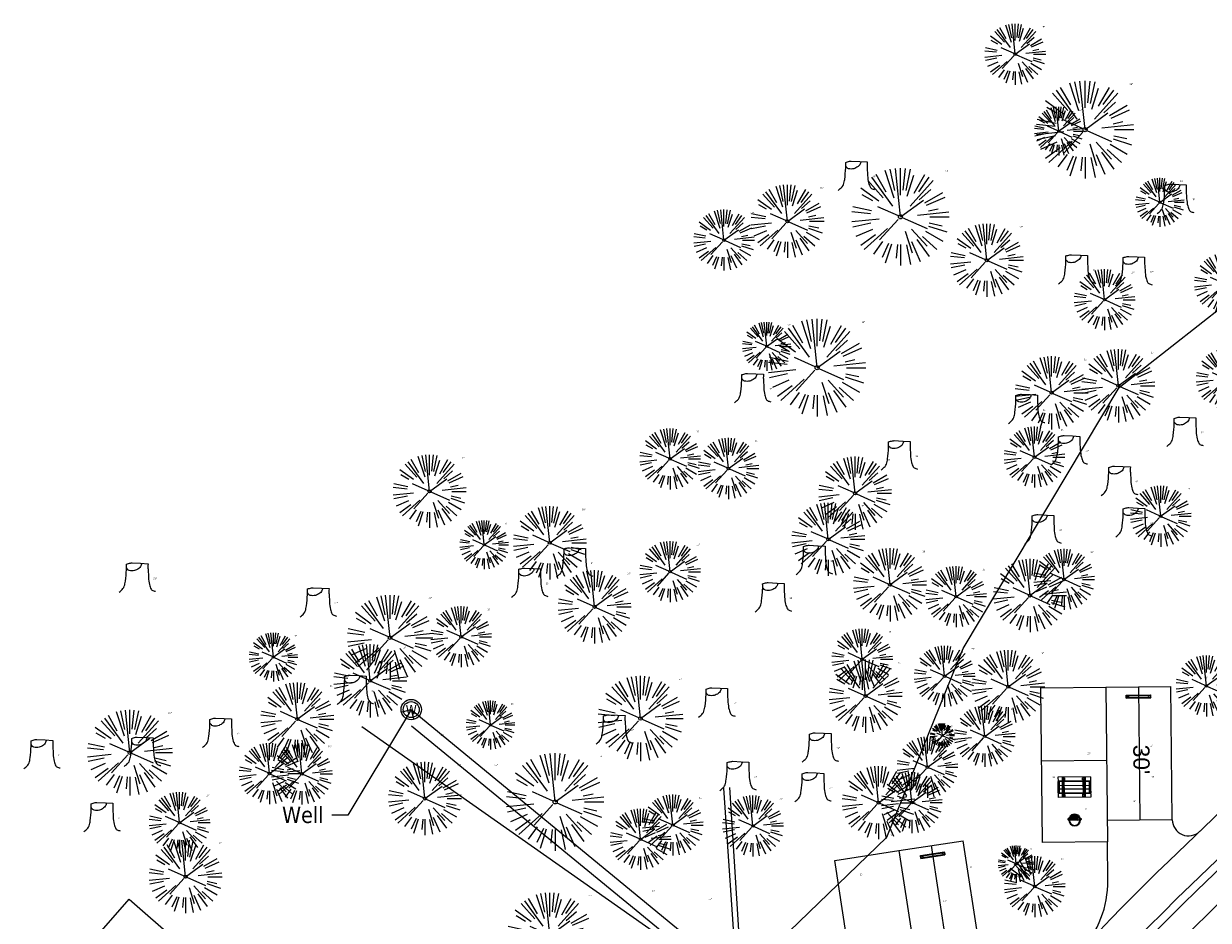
# Model space of a CAD drawing. Header units: feet. Extents: x 1134296 to 1140710, y 647902 to 649877.
# Tile 20 of 34: x 1134425 to 1134717, y 649148 to 649369. Entities that reach past the tile are written whole.
import ezdxf
from ezdxf import colors
from ezdxf.entities.mleader import LeaderData, LeaderLine
from ezdxf.enums import TextEntityAlignment as Align
from ezdxf.math import Vec2, Vec3

# ---------------------------------------------------------------- set-up
doc = ezdxf.new("R2010")
doc.units = ezdxf.units.FT
doc.header["$MEASUREMENT"] = 0
for name, color, linetype, lineweight in [('-ANGLE-IRON', 8, 'Continuous', 25), ('V-SITE-VEGE', 8, 'Continuous', 18), ('V-SITE-VEGE-TEXT', 8, 'Continuous', 18), ('V-UTIL-POWR-LINE-UNDR', 8, 'Continuous', 15), ('V-UTIL-WATR-LINE', 8, 'Continuous', 15)]:
    doc.layers.add(name, color=color, linetype=linetype, lineweight=lineweight)
for name, color, linetype in [('-BOLTS-LAGS-SCREWS', 7, 'Continuous'), ('-CONCRETE', 9, 'Continuous'), ('-HARDWARE', 7, 'Continuous'), ('-TIMBER', 5, 'Continuous'), ('C-CAMPSITE-PADS', 6, 'Continuous'), ('C-PRKG-WHEL-STOP', 9, 'Continuous'), ('C-ROAD-ASPHALT', 1, 'Continuous'), ('C-UTIL-WATER-MEP', 7, 'Continuous')]:
    doc.layers.add(name, color=color, linetype=linetype)
doc.layers.add('V-ANNO-TEXT', color=7, linetype='Continuous', lineweight=13, plot=False)
doc.styles.add('Arial', font='arial.ttf', dxfattribs={"height": 180})
doc.styles.add('SEI-Dim & Leader', font='tahoma.ttf')

# ---------------------------------------------------------------- blocks, each defined once
blk = doc.blocks.new('V-UTIL-WATR-Well')
at = {"color": 0, "linetype": 'ByBlock', "lineweight": -2}
for radius in [0.08, 0.0625]:
    blk.add_circle((0, 0), radius, dxfattribs=at)
at = {"color": 0, "linetype": 'ByBlock', "lineweight": -2, "style": 'SEI-Dim & Leader'}
blk.add_text('W', height=0.075, dxfattribs=at).set_placement((0, 0), align=Align.MIDDLE_CENTER)
blk = doc.blocks.new('*U873', base_point=(1134520.625, 649199.886))
at = {"xscale": 31.24999999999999, "yscale": 31.24999999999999, "zscale": 31.24999999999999}
blk.add_blockref('V-UTIL-WATR-Well', (1134520.625, 649199.886), dxfattribs=at)
blk = doc.blocks.new('V-SITE-VEGE-Coniferious Tree 2')
at = {"color": 0, "linetype": 'ByBlock'}
for p, q in [((-0.057, 0.27), (-0.104, 0.489)), ((0, 0.003), (-0.052, 0.497)), ((0, 0.222), (0, 0.5)), ((0.029, 0.275), (0.052, 0.497)), ((0.057, 0.269), (0.104, 0.489)), ((-0.176, 0.195), (-0.335, 0.372)), ((-0.079, 0.109), (-0.294, 0.405)), ((-0.146, 0.253), (-0.25, 0.433)), ((-0.063, 0.193), (-0.155, 0.476)), ((0.069, 0.211), (0.138, 0.426)), ((0.098, 0.109), (0.335, 0.372)), ((0.139, 0.241), (0.25, 0.433)), ((0.187, 0.257), (0.294, 0.405)), ((-0.22, 0.16), (-0.405, 0.294)), ((0.192, 0.173), (0.312, 0.281)), ((0.249, 0.144), (0.433, 0.25)), ((-0.284, 0.164), (-0.393, 0.227)), ((-0.001, -0.001), (0.235, 0.171)), ((0.266, 0.118), (0.457, 0.203)), ((-0.306, 0.032), (-0.497, 0.052)), ((-0.296, 0.063), (-0.489, 0.104)), ((-0.02, 0.009), (-0.232, 0.103)), ((0.173, 0.018), (0.497, 0.052)), ((0.287, 0.061), (0.388, 0.083)), ((0.302, 0), (0.5, 0)), ((-0.218, -0.023), (-0.497, -0.052)), ((-0.302, -0.064), (-0.489, -0.104)), ((-0.132, -0.119), (-0.372, -0.335)), ((-0.023, -0.026), (-0.214, -0.237)), ((0.018, -0.008), (0.272, -0.121)), ((0.289, -0.094), (0.476, -0.155)), ((0.294, -0.062), (0.427, -0.091)), ((-0.288, -0.128), (-0.457, -0.203)), ((-0.255, -0.185), (-0.405, -0.294)), ((0.048, -0.147), (0.119, -0.367)), ((0.114, -0.127), (0.272, -0.302)), ((0.169, -0.232), (0.294, -0.405)), ((0.225, -0.203), (0.372, -0.335)), ((0.256, -0.148), (0.433, -0.25)), ((-0.184, -0.254), (-0.277, -0.381)), ((-0.121, -0.273), (-0.186, -0.417)), ((-0.091, -0.28), (-0.155, -0.476)), ((-0.03, -0.282), (-0.044, -0.422)), ((0, -0.282), (0, -0.5)), ((0.061, -0.287), (0.104, -0.489)), ((0.113, -0.254), (0.203, -0.457))]:
    blk.add_line(p, q, dxfattribs=at)
blk.add_circle((0, 0), 0.0208)
blk = doc.blocks.new('V-SITE-VEGE-Stump')
for points in [[(-0.1229, -0.0143, 0.052613), (-0.0986, 0.0077, 0.106195), (-0.0905, 0.0219, 0.044862), (-0.0837, 0.0527, 0.020074), (-0.0776, 0.1229, 0.011675), (-0.0773, 0.1364, 0.007866), (-0.0776, 0.1565)], [(-0.0776, 0.1565, -0.027668), (-0.0534, 0.1634, -0.067978), (-0.0432, 0.1643), (0.0086, 0.1616), (0.054, 0.1591)], [(0.0151, 0.1613, -0.082864), (0.0081, 0.142, -0.111324), (-0.0021, 0.1306, -0.039313), (-0.0159, 0.1223, -0.049197), (-0.028, 0.1177, -0.066002), (-0.0447, 0.1155, -0.070187), (-0.0604, 0.1177, -0.114859), (-0.0685, 0.1223, -0.075938), (-0.0773, 0.1332)], [(0.054, 0.1591, 0.004334), (0.0538, 0.1369, 0.008344), (0.054, 0.1254), (0.0561, 0.0762, 0.046252), (0.0624, 0.0317, 0.069625), (0.0733, 0.0038, 0.149725), (0.0794, -0.002, 0.058523), (0.0992, -0.0091)]]:
    blk.add_lwpolyline(points, format="xyb")
blk = doc.blocks.new('*U926', base_point=(1134520.625, 649199.886))
at = {"xscale": 31.24999999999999, "yscale": 31.24999999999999, "zscale": 31.24999999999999}
blk.add_blockref('V-UTIL-WATR-Well', (1134520.625, 649199.886), dxfattribs=at)
blk = doc.blocks.new('_Open90')
at = {"color": 0, "linetype": 'ByBlock', "lineweight": -2}
for p, q in [((0, 0), (-1, 0)), ((-0.5, 0.5), (0, 0)), ((0, 0), (-0.5, -0.5))]:
    blk.add_line(p, q, dxfattribs=at)
blk = doc.blocks.new('Wheel_Stop')
for points in [[(-36, 6.75), (36, 6.75)], [(-36, -2.25), (-36, 6.75)], [(-35.625, 4.5), (-36, 6.75)], [(-35.625, 0), (-36, -2.25)], [(-35.955, 6.48), (35.955, 6.48)], [(-35.625, 4.5), (-35.625, 0)], [(-35.625, 4.5), (35.625, 4.5)], [(-35.625, 0), (35.625, 0)], [(35.625, 4.5), (36, 6.75)], [(35.625, 4.5), (35.625, 0)], [(35.625, 0), (36, -2.25)], [(36, -2.25), (36, 6.75)], [(-36, -2.25), (36, -2.25)], [(-35.955, -1.98), (35.955, -1.98)]]:
    blk.add_lwpolyline(points)
for centre in [(-30, 2.25), (30, 2.25)]:
    blk.add_circle(centre, 0.5)
blk = doc.blocks.new('10FT_Precast Table')
at = {"layer": '-ANGLE-IRON'}
for p, q in [((-43.5, 15.3), (-46.5, 15.3)), ((-46.5, 15.3), (-46.5, -15.3)), ((-43.5, -15.3), (-43.5, 15.3)), ((-28.5, 21.1), (-28.5, 27.6)), ((-28.5, 27.6), (-24.5, 27.6)), ((-24.5, 21.1), (-28.5, 21.1)), ((-25.5, 15.3), (-28.5, 15.3)), ((-28.5, 15.3), (-28.5, -15.3)), ((-25.5, -15.3), (-25.5, 15.3)), ((-24.5, 27.6), (-24.5, 21.1)), ((28.5, 21.1), (28.5, 27.6)), ((28.5, 27.6), (32.5, 27.6)), ((32.5, 21.1), (28.5, 21.1)), ((32.5, 15.3), (29.5, 15.3)), ((29.5, 15.3), (29.5, -15.3)), ((32.5, 27.6), (32.5, 21.1)), ((32.5, -15.3), (32.5, 15.3)), ((46.5, 15.3), (43.5, 15.3)), ((43.5, 15.3), (43.5, -15.3)), ((46.5, -15.3), (46.5, 15.3)), ((-46.5, -15.3), (-43.5, -15.3)), ((-28.5, -15.3), (-25.5, -15.3)), ((-28.5, -27.6), (-28.5, -21.1)), ((-28.5, -21.1), (-24.5, -21.1)), ((-24.5, -27.6), (-28.5, -27.6)), ((-24.5, -21.1), (-24.5, -27.6)), ((28.5, -27.6), (28.5, -21.1)), ((28.5, -21.1), (32.5, -21.1)), ((32.5, -27.6), (28.5, -27.6)), ((29.5, -15.3), (32.5, -15.3)), ((32.5, -21.1), (32.5, -27.6)), ((43.5, -15.3), (46.5, -15.3))]:
    blk.add_line(p, q, dxfattribs=at)
at = {"layer": '-BOLTS-LAGS-SCREWS'}
for centre in [(-45, 14.3), (-45, 8.8), (-45, 2.8), (-27, 14.3), (-27, 8.8), (-27, 2.8), (-26.5, 26.1), (-26.5, 22.6), (30.5, 26.1), (30.5, 22.6), (31, 14.3), (31, 8.8), (31, 2.8), (45, 14.3), (45, 8.8), (45, 2.8), (-45, -2.8), (-45, -8.8), (-45, -14.3), (-27, -2.8), (-27, -8.8), (-27, -14.3), (-26.5, -22.6), (-26.5, -26.1), (30.5, -22.6), (30.5, -26.1), (31, -2.8), (31, -8.8), (31, -14.3), (45, -2.8), (45, -8.8), (45, -14.3)]:
    blk.add_circle(centre, 0.156, dxfattribs=at)
at = {"layer": '-CONCRETE'}
for p, q in [((-32, -30), (-32, 30)), ((-28.5, 30), (-28.5, 27.6)), ((-28.5, -27.1), (-28.5, 27.1)), ((32.5, 30), (32.5, 27.6)), ((32.5, -27.1), (32.5, 27.1)), ((36, -30), (36, 30)), ((-28.5, -30), (-28.5, -27.6)), ((32.5, -27.6), (32.5, -30))]:
    blk.add_line(p, q, dxfattribs=at)
at = {"layer": '-TIMBER'}
for p, q in [((-48, 18.7), (-48, 30)), ((-48, 30), (48, 30)), ((-48, 18.7), (48, 18.7)), ((-48, 5.9), (-48, 17.1)), ((-48, 17.1), (48, 17.1)), ((-48, 5.9), (48, 5.9)), ((-48, -5.6), (-48, 5.6)), ((-48, 5.6), (48, 5.6)), ((48, 18.7), (48, 30)), ((48, 17.1), (48, 5.9)), ((48, 5.6), (48, -5.6)), ((48, -5.6), (-48, -5.6)), ((-48, -17.1), (-48, -5.9)), ((48, -5.9), (-48, -5.9)), ((48, -17.1), (-48, -17.1)), ((-48, -30), (-48, -18.7)), ((-48, -18.7), (48, -18.7)), ((-48, -30), (48, -30)), ((48, -5.9), (48, -17.1)), ((48, -30), (48, -18.7))]:
    blk.add_line(p, q, dxfattribs=at)
blk = doc.blocks.new('*X1314')
at = {"color": 0}
for p, q in [((146.1, 353.6), (146.1, 353.7)), ((146.1, 352.9), (146.8, 353.6)), ((146.1, 352.5), (146.8, 353.3)), ((146.1, 351.8), (146.8, 352.6)), ((146.1, 351.5), (146.8, 352.2)), ((146.1, 350.8), (146.8, 351.5)), ((146.3, 350.7), (146.8, 351.2))]:
    blk.add_line(p, q, dxfattribs=at)
blk = doc.blocks.new('Pilot Rocks FS-30_18_PA')
at = {"layer": '-HARDWARE'}
for p, q in [((-8.8, 0), (-17.9, 0)), ((-17.9, 0), (-12.8, 0)), ((-10.2, 0), (10.2, 0)), ((8.8, 0), (17.9, 0)), ((12.8, 0), (17.9, 0)), ((-18.9, -1.4), (-18.9, -1)), ((-18.9, -1.4), (-18.9, -1)), ((-18.9, -4.6), (-18.9, -1.4)), ((-18.9, -1.4), (-18.9, -1.4)), ((-18.2, -1.4), (-18.2, -1)), ((-18.2, -1), (-18.2, -1.4)), ((-18.2, -1.4), (-18.1, -1.4)), ((-18.1, -1.4), (-18.1, -4.6)), ((-8.8, -0.6), (-17.9, -0.6)), ((-13.3, -0.6), (-17.9, -0.6)), ((-10.2, -0.6), (10.2, -0.6)), ((-10.2, -0.6), (-10.2, -11.3)), ((-10.2, -11.3), (-10.2, -14.8)), ((-10.2, -13.7), (-10.2, -14.8)), ((-9.5, -0.6), (-9.5, -11.3)), ((-9.5, -11.3), (-9.5, -14.8)), ((-9.5, -11.6), (9.5, -11.6)), ((-9.5, -12.3), (9.5, -12.3)), ((-9.5, -14.8), (-9.5, -14.5)), ((-8.8, -0.6), (-8.8, -11.6)), ((-8.3, -0.6), (-8.3, -11.6)), ((-7.5, -0.6), (-7.5, -11.6)), ((-7, -0.6), (-7, -11.6)), ((-6.2, -0.6), (-6.2, -11.6)), ((-5.7, -0.6), (-5.7, -11.6)), ((-4.9, -0.6), (-4.9, -11.6)), ((-4.3, -0.6), (-4.3, -11.6)), ((-3.6, -0.6), (-3.6, -11.6)), ((-3, -0.6), (-3, -11.6)), ((-2.2, -0.6), (-2.2, -11.6)), ((-1.7, -0.6), (-1.7, -11.6)), ((-0.9, -0.6), (-0.9, -11.6)), ((-0.4, -0.6), (-0.4, -11.6)), ((0.4, -0.6), (0.4, -11.6)), ((0.9, -0.6), (0.9, -11.6)), ((1.7, -0.6), (1.7, -11.6)), ((2.2, -0.6), (2.2, -11.6)), ((3, -0.6), (3, -11.6)), ((3.6, -0.6), (3.6, -11.6)), ((4.3, -0.6), (4.3, -11.6)), ((4.9, -0.6), (4.9, -11.6)), ((5.7, -0.6), (5.7, -11.6)), ((6.2, -0.6), (6.2, -11.6)), ((7, -0.6), (7, -11.6)), ((7.5, -0.6), (7.5, -11.6)), ((8.3, -0.6), (8.3, -11.6)), ((8.8, -0.6), (8.8, -11.6)), ((17.9, -0.6), (8.8, -0.6)), ((9.5, -0.6), (9.5, -11.3)), ((9.5, -11.3), (9.5, -14.8)), ((9.5, -14.5), (9.5, -14.8)), ((10.2, -0.6), (10.2, -11.3)), ((10.2, -11.3), (10.2, -14.8)), ((10.2, -14.8), (10.2, -13.7)), ((18.1, -4.6), (18.1, -1.4)), ((18.1, -1.4), (18.2, -1.4)), ((18.9, -4.6), (18.1, -4.6)), ((18.2, -1.4), (18.2, -1)), ((18.2, -1.4), (18.2, -1)), ((18.9, -1.4), (18.9, -1)), ((18.9, -1), (18.9, -1.4)), ((18.9, -1.4), (18.9, -1.4)), ((18.9, -1.4), (18.9, -4.6))]:
    blk.add_line(p, q, dxfattribs=at)
at = {"layer": '-HARDWARE', "flags": 128}
for points in [[(0, 18.2, 1), (-0.6, 18.2), (-0.6, 15, 1), (0, 15), (0, 18.2)], [(-11.8, -8.9, -1), (-11.3, -9.4), (-13.5, -11.7, -1), (-14, -11.3), (-11.8, -8.9)], [(11.8, -8.9, 1), (11.3, -9.4), (13.5, -11.7, 1), (14, -11.3), (11.8, -8.9)]]:
    blk.add_lwpolyline(points, format="xyb", dxfattribs=at)
at = {"layer": '-HARDWARE'}
for points in [[(-18.9, -4.6), (-18.9, -1.4), (-18.1, -1.4), (-18.1, -4.6)], [(-7.5, -11.6), (-8.3, -11.6), (-8.3, -0.6), (-7.5, -0.6)], [(-6.2, -11.6), (-7, -11.6), (-7, -0.6), (-6.2, -0.6)], [(-4.9, -11.6), (-5.7, -11.6), (-5.7, -0.6), (-4.9, -0.6)], [(-3.6, -11.6), (-4.3, -11.6), (-4.3, -0.6), (-3.6, -0.6)], [(-2.2, -11.6), (-3, -11.6), (-3, -0.6), (-2.2, -0.6)], [(-0.9, -11.6), (-1.7, -11.6), (-1.7, -0.6), (-0.9, -0.6)], [(-0.4, -11.6), (0.4, -11.6), (0.4, -0.6), (-0.4, -0.6)], [(0.9, -11.6), (1.7, -11.6), (1.7, -0.6), (0.9, -0.6)], [(2.2, -11.6), (3, -11.6), (3, -0.6), (2.2, -0.6)], [(3.6, -11.6), (4.3, -11.6), (4.3, -0.6), (3.6, -0.6)], [(4.9, -11.6), (5.7, -11.6), (5.7, -0.6), (4.9, -0.6)], [(6.2, -11.6), (7, -11.6), (7, -0.6), (6.2, -0.6)], [(7.5, -11.6), (8.3, -11.6), (8.3, -0.6), (7.5, -0.6)], [(18.9, -4.6), (18.9, -1.4), (18.1, -1.4), (18.1, -4.6)]]:
    blk.add_lwpolyline(points, close=True, dxfattribs=at)
for centre, radius, start, end in [((-17.9, -1), 1, 90, 180), ((-17.9, -1), 1, 90, 180), ((0, 0), 17.1, 0.1484, 179.8516), ((0, 0), 15.7, 0.161, 179.839), ((17.9, -1), 1, 0, 90), ((17.9, -1), 1, 0, 90), ((-17.9, -1), 0.333, 90, 180), ((-17.9, -1), 0.333, 90, 180), ((0, 0), 17.1, 182.0901, 220.7491), ((0, 0), 15.7, 182.2674, 220.2248), ((0, 0), 17.1, 220.7491, 233.2978), ((0, 0), 15.7, 220.2248, 229.5861), ((-9.9, -11.6), 0.333, 0, 180), ((-9.9, -14.8), 0.333, 180, 0), ((-9.9, -14.8), 0.333, 180, 0), ((0, 0), 15.7, 232.704, 307.296), ((0, 0), 17.1, 236.0414, 303.9586), ((9.9, -11.6), 0.333, 0, 180), ((9.9, -14.8), 0.333, 180, 0), ((9.9, -14.8), 0.333, 180, 0), ((0, 0), 15.7, 310.4139, 319.7752), ((0, 0), 17.1, 306.7022, 319.2509), ((0, 0), 15.7, 319.7752, 357.7326), ((0, 0), 17.1, 319.2509, 357.9099), ((17.9, -1), 0.333, 0, 90), ((17.9, -1), 0.333, 0, 90)]:
    blk.add_arc(centre, radius, start, end, dxfattribs=at)
at = {"layer": '-HARDWARE', "rotation": 180}
for p, xscale, yscale, zscale in [((137.7, 372.6), 1.066666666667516, 1.066666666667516, 1.066666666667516), ((-137.7, 372.6), -1.066666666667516, 1.066666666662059, 1.066666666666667)]:
    blk.add_blockref('*X1314', p, dxfattribs=dict(at, xscale=xscale, yscale=yscale, zscale=zscale))
blk = doc.blocks.new('C_PBASE-PACTOLA_02403811')
at = {"layer": ''}
for p, q in [((1134707.73, 649172.81), (1134707.39, 649205.56)), ((1134640.53, 649165.23), (1134656.34, 649167.66)), ((1134662.83, 649125.4), (1134656.34, 649167.66))]:
    blk.add_line(p, q, dxfattribs=at)
at = {"layer": '', "flags": 128}
for points in [[(1134553.98, 648677.28), (1134544.9, 648742.27, -0.094333), (1134550.43, 648854.34), (1134559, 648889.72, -0.142864), (1134712.37, 649156.83), (1134786.2, 649227.81, -0.041643), (1134812.01, 649248.79), (1134833.03, 649263.15, -0.265468), (1134926.96, 649270.71), (1134949.26, 649260.25, -0.036701), (1135013.16, 649224.33), (1135075.32, 649183.13, -0.302523), (1135105.39, 649111.58), (1135099.69, 649081.89, -0.049273), (1135094.1, 649063.04), (1135036.84, 648922.4, -0.009219), (1135029.58, 648905.45), (1134962.36, 648756.34, -0.019155), (1134945.3, 648722.05), (1134909.79, 648657.07, -0.111237)], [(1134707.73, 649172.81, 0.657399), (1134714.5, 649169.97)], [(1134685.18, 649140.6, 0.192327), (1134691.88, 649157.89), (1134691.78, 649167.4)]]:
    blk.add_lwpolyline(points, format="xyb", dxfattribs=at)
blk.add_lwpolyline([(1134691.39, 649205.4), (1134707.39, 649205.56)], dxfattribs=at)
at = {"layer": 'C-CAMPSITE-PADS'}
for points in [[(1134691.39, 649205.4), (1134691.78, 649167.4), (1134675.78, 649167.23), (1134675.39, 649205.23)], [(1134640.53, 649165.23), (1134646.3, 649127.67), (1134630.48, 649125.24), (1134624.72, 649162.8)], [(1134438.13, 649138.26), (1134451.3, 649153.31), (1134475.38, 649132.24), (1134462.22, 649117.19)]]:
    blk.add_lwpolyline(points, close=True, dxfattribs=at)
at = {"layer": 'C-ROAD-ASPHALT'}
blk.add_lwpolyline([(1134916.81, 648653.23), (1134952.32, 648718.22, 0.019155), (1134969.66, 648753.05), (1135036.87, 648902.16, 0.009219), (1135044.25, 648919.38), (1135101.51, 649060.02, 0.049273), (1135107.54, 649080.38), (1135113.25, 649110.08, 0.302523), (1135079.74, 649189.8), (1135017.58, 649231, 0.036701), (1134952.66, 649267.49), (1134930.36, 649277.95, 0.265468), (1134828.52, 649269.75), (1134807.49, 649255.39, 0.041643), (1134780.65, 649233.58), (1134706.83, 649162.6, 0.057659), (1134625.2, 649063.66, -0.572256), (1134616.58, 649064.03), (1134601.86, 649091.79)], format="xyb", dxfattribs=at)
blk.add_lwpolyline([(1134609.5, 649004.17, -0.084817), (1134717.92, 649151.06), (1134791.74, 649222.04, -0.041643), (1134816.52, 649242.18), (1134837.54, 649256.54, -0.265468), (1134923.57, 649263.47), (1134945.86, 649253.01, -0.036701), (1135008.74, 649217.67), (1135070.9, 649176.46, -0.302523), (1135097.53, 649113.09), (1135091.83, 649083.4, -0.049273), (1135086.69, 649066.05), (1135029.44, 648925.41, -0.009219), (1135022.29, 648908.74), (1134970.11, 648792.98, 0.09467), (1134957.79, 648834.73), (1134921.93, 648904.35, 0.300313), (1134722.09, 649016.56), (1134632.5, 649010.11, 0.090714)], format="xyb", close=True, dxfattribs=at)
at = {"layer": 'C-UTIL-WATER-MEP', "flags": 128}
blk.add_lwpolyline([(1134555.96, 648677.56), (1134546.88, 648742.55, -0.094333), (1134552.38, 648853.87), (1134560.94, 648889.25, -0.142864), (1134713.76, 649155.39), (1134787.59, 649226.37, -0.041643), (1134813.13, 649247.14), (1134834.16, 649261.5, -0.265468), (1134926.11, 649268.9), (1134948.41, 649258.44, -0.036701), (1135012.06, 649222.67), (1135074.22, 649181.46, -0.302523), (1135103.43, 649111.96), (1135097.72, 649082.26, -0.049273), (1135092.25, 649063.79), (1135034.99, 648923.15, -0.009219), (1135027.76, 648906.27), (1134960.54, 648757.16, -0.019155), (1134943.55, 648723.01), (1134908.04, 648658.03, -0.111237)], format="xyb", dxfattribs=at)
blk.add_lwpolyline([(1134641.09, 649102.48), (1134508.44, 649195.66)], dxfattribs=at)
at = {"layer": 'Defpoints'}
blk.add_line((1134706.83, 649162.6), (1134706.83, 649162.6), dxfattribs=at)
at = {"layer": 'Defpoints', "flags": 128}
blk.add_lwpolyline([(1134691.57, 649187.4), (1134675.58, 649187.23)], dxfattribs=at)
at = {"layer": '-HARDWARE', "xscale": 0.08333333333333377, "yscale": 0.08333333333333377, "zscale": 0.08333333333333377, "rotation": 180.5907081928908}
blk.add_blockref('Pilot Rocks FS-30_18_PA', (1134683.72, 649172.74), dxfattribs=at)
at = {"xscale": 0.08333333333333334, "yscale": 0.08333333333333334, "zscale": 0.08333333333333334, "rotation": 180.5907081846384}
blk.add_blockref('10FT_Precast Table', (1134683.64, 649180.81), dxfattribs=at)
at = {"layer": 'C-PRKG-WHEL-STOP'}
for p, xscale, yscale, zscale, rotation in [((1134699.41, 649202.92), 0.08333333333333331, 0.08333333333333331, 0.08333333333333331, 0.5907079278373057), ((1134648.83, 649163.91), 0.0833333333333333, 0.0833333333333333, 0.0833333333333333, 8.727747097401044)]:
    blk.add_blockref('Wheel_Stop', p, dxfattribs=dict(at, xscale=xscale, yscale=yscale, zscale=zscale, rotation=rotation))
at = {"layer": 'C-CAMPSITE-PADS', "insert": (1134702.11, 649191.28), "char_height": 4, "attachment_point": 1, "rotation": 270.5469, "style": 'Arial'}
blk.add_mtext_dynamic_manual_height_columns("30'", width=0.889, gutter_width=1, heights=[0], dxfattribs=at)
blk = doc.blocks.new('C_XBASE-PACTOLA_02403811')
at = {"layer": '', "flags": 128}
for points in [[(1134600.7, 649134.02), (1134597.51, 649180.56)], [(1134600.62, 649133.55), (1134601.22, 649144.36), (1134598.94, 649180.73)]]:
    blk.add_lwpolyline(points, dxfattribs=at)
at = {"layer": 'V-UTIL-POWR-LINE-UNDR', "flags": 128}
for points in [[(1134459.68, 648691.6), (1134473.79, 648747.28), (1134487.67, 648772.88), (1134492.62, 648802.57), (1134496.09, 648841.02), (1134500.8, 648860.32), (1134494.59, 648928.38), (1134495.61, 649027.12), (1134495.96, 649106.74), (1134599.22, 649131.5), (1134637.55, 649168.54), (1134656.34, 649214.88), (1134694.64, 649279.09), (1134746.48, 649319.73), (1134803.11, 649342.85), (1134848.62, 649349.48), (1134877.8, 649337.9), (1134908.97, 649315.13), (1134965.72, 649315.53), (1135021.66, 649297.83), (1135074.57, 649267.3), (1135109.81, 649210.95), (1135119.86, 649164.36), (1135144.6, 649102.15)], [(1134520.71, 649195.88), (1134599.22, 649131.5)]]:
    blk.add_lwpolyline(points, dxfattribs=at)
at = {"layer": 'V-UTIL-WATR-LINE', "flags": 128}
blk.add_lwpolyline([(1134520.62, 649199.89), (1134600.7, 649134.02), (1134600.62, 649133.55), (1134600.9, 649131.83)], dxfattribs=at)
at = {"layer": ''}
for name in ['*U873', '*U926']:
    blk.add_blockref(name, (1134520.62, 649199.89), dxfattribs=at)
at = {"layer": '', "xscale": 31.24999999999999, "yscale": 31.24999999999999, "zscale": 31.24999999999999}
blk.add_blockref('V-UTIL-WATR-Well', (1134520.62, 649199.89), dxfattribs=at)
at = {"layer": 'V-SITE-VEGE'}
for name, p, xscale, yscale, zscale in [('V-SITE-VEGE-Coniferious Tree 2', (1134669.11, 649361.03), 14.99981880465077, 14.99981880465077, 14.99981880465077), ('V-SITE-VEGE-Stump', (1134630.55, 649328.13), 40.31522404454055, 40.31522404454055, 40.31522404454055), ('V-SITE-VEGE-Coniferious Tree 2', (1134613.11, 649319.94), 17.99978256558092, 17.99978256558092, 17.99978256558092), ('V-SITE-VEGE-Stump', (1134708.99, 649322.47), 40.31522404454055, 40.31522404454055, 40.31522404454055), ('V-SITE-VEGE-Coniferious Tree 2', (1134597.51, 649315.32), 14.99981880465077, 14.99981880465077, 14.99981880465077), ('V-SITE-VEGE-Coniferious Tree 2', (1134662.13, 649310.35), 17.99978256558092, 17.99978256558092, 17.99978256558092), ('V-SITE-VEGE-Stump', (1134684.7, 649305.11), 40.31522404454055, 40.31522404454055, 40.31522404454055), ('V-SITE-VEGE-Stump', (1134698.75, 649304.7), 40.31522404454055, 40.31522404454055, 40.31522404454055), ('V-SITE-VEGE-Coniferious Tree 2', (1134720.62, 649304.57), 14.99981880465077, 14.99981880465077, 14.99981880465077), ('V-SITE-VEGE-Coniferious Tree 2', (1134691.09, 649300.67), 14.99981880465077, 14.99981880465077, 14.99981880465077), ('V-SITE-VEGE-Coniferious Tree 2', (1134678.06, 649277.78), 17.99978256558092, 17.99978256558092, 17.99978256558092), ('V-SITE-VEGE-Coniferious Tree 2', (1134694.46, 649279.51), 17.99978256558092, 17.99978256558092, 17.99978256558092), ('V-SITE-VEGE-Coniferious Tree 2', (1134721.05, 649281.15), 14.99981880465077, 14.99981880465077, 14.99981880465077), ('V-SITE-VEGE-Stump', (1134605.01, 649275.93), 40.31522404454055, 40.31522404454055, 40.31522404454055), ('V-SITE-VEGE-Stump', (1134672.41, 649270.81), 40.31522404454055, 40.31522404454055, 40.31522404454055), ('V-SITE-VEGE-Coniferious Tree 2', (1134584.25, 649261.54), 14.99981880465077, 14.99981880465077, 14.99981880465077), ('V-SITE-VEGE-Coniferious Tree 2', (1134673.83, 649261.96), 14.99981880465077, 14.99981880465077, 14.99981880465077), ('V-SITE-VEGE-Stump', (1134711.33, 649265.19), 40.31522404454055, 40.31522404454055, 40.31522404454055), ('V-SITE-VEGE-Coniferious Tree 2', (1134598.6, 649259.17), 14.99981880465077, 14.99981880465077, 14.99981880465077), ('V-SITE-VEGE-Stump', (1134641.09, 649259.39), 40.31522404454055, 40.31522404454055, 40.31522404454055), ('V-SITE-VEGE-Stump', (1134682.85, 649260.65), 40.31522404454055, 40.31522404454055, 40.31522404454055), ('V-SITE-VEGE-Coniferious Tree 2', (1134525.14, 649253.55), 17.99978256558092, 17.99978256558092, 17.99978256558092), ('V-SITE-VEGE-Coniferious Tree 2', (1134629.73, 649253.08), 17.99978256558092, 17.99978256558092, 17.99978256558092), ('V-SITE-VEGE-Stump', (1134695.23, 649253.14), 40.31522404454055, 40.31522404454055, 40.31522404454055), ('V-SITE-VEGE-Coniferious Tree 2', (1134704.87, 649247.43), 14.99981880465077, 14.99981880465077, 14.99981880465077), ('V-SITE-VEGE-Coniferious Tree 2', (1134554.68, 649240.91), 17.99978256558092, 17.99978256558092, 17.99978256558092), ('V-SITE-VEGE-Coniferious Tree 2', (1134623.15, 649241.76), 17.99978256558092, 17.99978256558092, 17.99978256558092), ('V-SITE-VEGE-Stump', (1134698.78, 649242.94), 40.31522404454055, 40.31522404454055, 40.31522404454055), ('V-SITE-VEGE-Stump', (1134676.41, 649241.21), 40.31522404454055, 40.31522404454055, 40.31522404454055), ('V-SITE-VEGE-Coniferious Tree 2', (1134584.25, 649233.8), 14.99981880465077, 14.99981880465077, 14.99981880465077), ('V-SITE-VEGE-Stump', (1134620.2, 649233.67), 40.31522404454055, 40.31522404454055, 40.31522404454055), ('V-SITE-VEGE-Stump', (1134561.3, 649233.08), 40.31522404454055, 40.31522404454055, 40.31522404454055), ('V-SITE-VEGE-Coniferious Tree 2', (1134638.33, 649230.58), 17.99978256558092, 17.99978256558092, 17.99978256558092), ('V-SITE-VEGE-Coniferious Tree 2', (1134672.75, 649227.95), 17.99978256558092, 17.99978256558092, 17.99978256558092), ('V-SITE-VEGE-Coniferious Tree 2', (1134681.11, 649231.89), 14.99981880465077, 14.99981880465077, 14.99981880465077), ('V-SITE-VEGE-Stump', (1134453.73, 649229.34), 40.31522404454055, 40.31522404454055, 40.31522404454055), ('V-SITE-VEGE-Stump', (1134550.22, 649228.08), 40.31522404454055, 40.31522404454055, 40.31522404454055), ('V-SITE-VEGE-Coniferious Tree 2', (1134565.7, 649225.16), 17.99978256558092, 17.99978256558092, 17.99978256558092), ('V-SITE-VEGE-Coniferious Tree 2', (1134654.57, 649227.66), 14.99981880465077, 14.99981880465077, 14.99981880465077), ('V-SITE-VEGE-Stump', (1134610.14, 649224.5), 40.31522404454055, 40.31522404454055, 40.31522404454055), ('V-SITE-VEGE-Stump', (1134498.23, 649223.24), 40.31522404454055, 40.31522404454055, 40.31522404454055), ('V-SITE-VEGE-Coniferious Tree 2', (1134515.42, 649217.56), 20.99974632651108, 20.99974632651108, 20.99974632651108), ('V-SITE-VEGE-Coniferious Tree 2', (1134532.88, 649217.79), 14.99981880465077, 14.99981880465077, 14.99981880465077), ('V-SITE-VEGE-Coniferious Tree 2', (1134631.48, 649212.27), 14.99981880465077, 14.99981880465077, 14.99981880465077), ('V-SITE-VEGE-Coniferious Tree 2', (1134510.54, 649206.98), 17.99978256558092, 17.99978256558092, 17.99978256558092), ('V-SITE-VEGE-Coniferious Tree 2', (1134651.74, 649208.11), 14.99981880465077, 14.99981880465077, 14.99981880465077), ('V-SITE-VEGE-Coniferious Tree 2', (1134667.38, 649205.53), 17.99978256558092, 17.99978256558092, 17.99978256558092), ('V-SITE-VEGE-Coniferious Tree 2', (1134632.33, 649203.22), 17.99978256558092, 17.99978256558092, 17.99978256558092), ('V-SITE-VEGE-Coniferious Tree 2', (1134716.1, 649205.71), 14.99981880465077, 14.99981880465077, 14.99981880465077), ('V-SITE-VEGE-Stump', (1134507.37, 649201.73), 40.31522404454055, 40.31522404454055, 40.31522404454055), ('V-SITE-VEGE-Coniferious Tree 2', (1134576.99, 649197.7), 20.99974632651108, 20.99974632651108, 20.99974632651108), ('V-SITE-VEGE-Coniferious Tree 2', (1134492.62, 649197.55), 17.99978256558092, 17.99978256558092, 17.99978256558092), ('V-SITE-VEGE-Stump', (1134596.23, 649198.64), 40.31522404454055, 40.31522404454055, 40.31522404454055), ('V-SITE-VEGE-Coniferious Tree 2', (1134451.43, 649189.31), 20.99974632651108, 20.99974632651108, 20.99974632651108), ('V-SITE-VEGE-Coniferious Tree 2', (1134661.61, 649193.31), 14.99981880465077, 14.99981880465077, 14.99981880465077), ('V-SITE-VEGE-Stump', (1134474.24, 649191.18), 40.31522404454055, 40.31522404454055, 40.31522404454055), ('V-SITE-VEGE-Stump', (1134571, 649192.02), 40.31522404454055, 40.31522404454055, 40.31522404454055), ('V-SITE-VEGE-Stump', (1134621.65, 649187.58), 40.31522404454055, 40.31522404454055, 40.31522404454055), ('V-SITE-VEGE-Coniferious Tree 2', (1134647.52, 649185.74), 14.99981880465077, 14.99981880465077, 14.99981880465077), ('V-SITE-VEGE-Stump', (1134430.3, 649185.92), 40.31522404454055, 40.31522404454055, 40.31522404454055), ('V-SITE-VEGE-Stump', (1134455.02, 649186.5), 40.31522404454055, 40.31522404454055, 40.31522404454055), ('V-SITE-VEGE-Coniferious Tree 2', (1134485.78, 649184.17), 14.99981880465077, 14.99981880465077, 14.99981880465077), ('V-SITE-VEGE-Coniferious Tree 2', (1134493.74, 649184.1), 14.99981880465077, 14.99981880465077, 14.99981880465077), ('V-SITE-VEGE-Coniferious Tree 2', (1134523.98, 649178.03), 17.99978256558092, 17.99978256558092, 17.99978256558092), ('V-SITE-VEGE-Stump', (1134601.42, 649180.55), 40.31522404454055, 40.31522404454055, 40.31522404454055), ('V-SITE-VEGE-Coniferious Tree 2', (1134635.51, 649177), 17.99978256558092, 17.99978256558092, 17.99978256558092), ('V-SITE-VEGE-Coniferious Tree 2', (1134643.67, 649177.05), 14.99981880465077, 14.99981880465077, 14.99981880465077), ('V-SITE-VEGE-Stump', (1134619.86, 649177.8), 40.31522404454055, 40.31522404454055, 40.31522404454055), ('V-SITE-VEGE-Coniferious Tree 2', (1134463.67, 649172.1), 14.99981880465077, 14.99981880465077, 14.99981880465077), ('V-SITE-VEGE-Coniferious Tree 2', (1134584.92, 649171.51), 14.99981880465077, 14.99981880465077, 14.99981880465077), ('V-SITE-VEGE-Coniferious Tree 2', (1134604.63, 649171.28), 14.99981880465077, 14.99981880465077, 14.99981880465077), ('V-SITE-VEGE-Stump', (1134445.08, 649170.44), 40.31522404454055, 40.31522404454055, 40.31522404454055), ('V-SITE-VEGE-Coniferious Tree 2', (1134577, 649168), 14.99981880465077, 14.99981880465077, 14.99981880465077), ('V-SITE-VEGE-Coniferious Tree 2', (1134465.15, 649158.81), 17.99978256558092, 17.99978256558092, 17.99978256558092), ('V-SITE-VEGE-Coniferious Tree 2', (1134669.36, 649161.96), 8.999891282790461, 8.999891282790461, 8.999891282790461), ('V-SITE-VEGE-Coniferious Tree 2', (1134673.91, 649156.39), 14.99981880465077, 14.99981880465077, 14.99981880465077), ('V-SITE-VEGE-Coniferious Tree 2', (1134554.7, 649144.38), 20.99974632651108, 20.99974632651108, 20.99974632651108)]:
    blk.add_blockref(name, p, dxfattribs=dict(at, xscale=xscale, yscale=yscale, zscale=zscale))
at = {"layer": 'V-SITE-VEGE', "rotation": 8.537736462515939e-07}
for p, xscale, yscale, zscale in [((1134686.27, 649342.48), 23.99971008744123, 23.99971008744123, 23.99971008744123), ((1134679.79, 649342.1), 11.99985504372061, 11.99985504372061, 11.99985504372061), ((1134640.89, 649321.04), 23.99971008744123, 23.99971008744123, 23.99971008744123), ((1134704.67, 649324.62), 11.99985504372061, 11.99985504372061, 11.99985504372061), ((1134608.01, 649289.18), 11.99985504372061, 11.99985504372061, 11.99985504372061), ((1134620.4, 649283.95), 23.99971008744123, 23.99971008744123, 23.99971008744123), ((1134538.56, 649240.41), 11.99985504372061, 11.99985504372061, 11.99985504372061), ((1134486.72, 649212.8), 11.99985504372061, 11.99985504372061, 11.99985504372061), ((1134540.12, 649196.11), 11.99985504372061, 11.99985504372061, 11.99985504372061), ((1134651.21, 649193.51), 5.999927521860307, 5.999927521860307, 5.999927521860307), ((1134556, 649177.2), 23.99971008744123, 23.99971008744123, 23.99971008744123)]:
    blk.add_blockref('V-SITE-VEGE-Coniferious Tree 2', p, dxfattribs=dict(at, xscale=xscale, yscale=yscale, zscale=zscale))
at = {"layer": 'V-SITE-VEGE-TEXT', "char_height": 0.4, "attachment_point": 7, "style": 'SEI-Dim & Leader'}
for s, insert in [('15"', (1134675.59, 649367.53)), ('24"', (1134697.23, 649353.48)), ('12"', (1134684.77, 649347.1)), ('15"', (1134634.03, 649330.73)), ('24"', (1134651.86, 649332.04)), ('12"', (1134709.66, 649329.62)), ('18"', (1134621.09, 649327.94)), ('15"', (1134712.47, 649325.07)), ('15"', (1134603.99, 649321.82)), ('18"', (1134670.11, 649318.35)), ('12"', (1134688.18, 649307.71)), ('15"', (1134697.57, 649307.17)), ('12"', (1134702.22, 649307.3)), ('24"', (1134631.36, 649294.95)), ('12"', (1134612.99, 649294.18)), ('18"', (1134702.43, 649287.51)), ('18"', (1134686.04, 649285.78)), ('12"', (1134608.48, 649278.53)), ('12"', (1134675.89, 649273.41)), ('15"', (1134680.31, 649268.46)), ('15"', (1134590.73, 649268.04)), ('15"', (1134605.08, 649265.67)), ('18"', (1134714.8, 649267.79)), ('12"', (1134686.33, 649263.25)), ('18"', (1134533.12, 649261.55)), ('18"', (1134637.7, 649261.08)), ('18"', (1134644.57, 649261.99)), ('9"', (1134698.7, 649255.73)), ('15"', (1134711.35, 649253.93)), ('18"', (1134562.66, 649248.91)), ('18"', (1134631.12, 649249.76)), ('12"', (1134543.55, 649245.41)), ('12"', (1134702.25, 649245.54)), ('12"', (1134679.88, 649243.81)), ('15"', (1134590.72, 649240.3)), ('18"', (1134646.31, 649238.58)), ('15"', (1134687.59, 649238.39)), ('9"', (1134564.77, 649235.68)), ('12"', (1134623.67, 649236.27)), ('15"', (1134661.05, 649234.16)), ('18"', (1134680.73, 649235.95)), ('21"', (1134457.21, 649231.94)), ('18"', (1134553.69, 649230.68)), ('18"', (1134573.67, 649233.16)), ('21"', (1134501.71, 649225.84)), ('21"', (1134524.89, 649227.06)), ('18"', (1134613.62, 649227.1)), ('15"', (1134539.36, 649224.29)), ('12"', (1134491.7, 649217.8)), ('15"', (1134637.96, 649218.77)), ('18"', (1134518.52, 649214.98)), ('15"', (1134658.22, 649214.61)), ('18"', (1134675.36, 649213.53)), ('18"', (1134640.31, 649211.22)), ('21"', (1134586.46, 649207.2)), ('15"', (1134715.65, 649207.6)), ('18"', (1134500.6, 649205.55)), ('12"', (1134510.85, 649204.33)), ('21"', (1134460.9, 649198.81)), ('12"', (1134545.11, 649201.11)), ('12"', (1134599.71, 649201.23)), ('15"', (1134668.09, 649199.81)), ('12"', (1134477.72, 649193.78)), ('15"', (1134527.79, 649193.39)), ('18"', (1134574.48, 649194.62)), ('6"', (1134653.2, 649195.51)), ('15"', (1134492.26, 649190.67)), ('15"', (1134500.21, 649190.6)), ('15"', (1134625.12, 649190.18)), ('15"', (1134654, 649192.24)), ('15"', (1134702.17, 649190.88)), ('9"', (1134433.78, 649188.52)), ('9"', (1134458.5, 649189.1)), ('24"', (1134566.97, 649188.2)), ('12"', (1134686.76, 649188.89)), ('18"', (1134531.96, 649186.03)), ('15"', (1134541.05, 649186.04)), ('18"', (1134643.49, 649185)), ('15"', (1134604.9, 649183.15)), ('15"', (1134650.15, 649183.55)), ('12"', (1134678.26, 649183.08)), ('15"', (1134702.62, 649183.14)), ('15"', (1134470.15, 649178.6)), ('15"', (1134623.33, 649180.4)), ('15"', (1134591.4, 649178.01)), ('15"', (1134611.11, 649177.78)), ('15"', (1134686.13, 649175.25)), ('18"', (1134697.99, 649177.17)), ('9"', (1134448.55, 649173.04)), ('15"', (1134583.48, 649174.5)), ('18"', (1134473.12, 649166.81)), ('15"', (1134638.25, 649168.8)), ('9"', (1134672.85, 649165.46)), ('15"', (1134657.93, 649160.91)), ('15"', (1134680.39, 649162.89)), ('15"', (1134630.9, 649159.14)), ('18"', (1134579.83, 649155.02)), ('21"', (1134564.17, 649153.88)), ('18"', (1134593.67, 649153.1)), ('12"', (1134651.41, 649152.56))]:
    blk.add_mtext(s, dxfattribs=dict(at, insert=insert))
at = {"layer": 'V-ANNO-TEXT'}
ml = blk.add_multileader_mtext('Standard', dxfattribs=at)
ml.set_content('Well', color=256, style='SEI-Dim & Leader')
ml.set_leader_properties(color=256, linetype='ByLayer', lineweight=-1)
ml.set_arrow_properties(name='OPEN90')
ml.build(insert=Vec2(0, 0))
ml.multileader.update_dxf_attribs({"text_left_attachment_type": 2, "text_right_attachment_type": 2, "dogleg_length": 0.1, "arrow_head_size": 3.2, "scale": 40})
ctx = ml.context
ctx.base_point, ctx.scale, ctx.arrow_head_size, ctx.plane_origin = Vec3(1134487.13, 649173.9), 40, 3.2, Vec3(1134520.62, 649199.89)
ctx.left_attachment, ctx.right_attachment, ctx.text_align_type = 2, 2, 2
notes = []
notes.append((ctx, [(1, (1, 1, 0), (1134505.06, 649173.9), (-1, 0), 4, [(0, [(1134520.62, 649199.89)], 0, [])])]))
ctx.mtext.insert, ctx.mtext.alignment, ctx.mtext.flow_direction = Vec3(1134499.06, 649176.02), 3, 5
for ctx, leaders in notes:
    for number, flags, end, landing, length, lines in leaders:
        leader = LeaderData()
        leader.index, (leader.has_last_leader_line, leader.has_dogleg_vector, leader.attachment_direction) = number, flags
        leader.last_leader_point, leader.dogleg_vector, leader.dogleg_length = Vec3(end), Vec3(landing), length
        for number, points, colour, breaks in lines:
            line = LeaderLine()
            line.index, line.vertices, line.color, line.breaks = number, Vec3.list(points), colors.encode_raw_color(colour), breaks
            leader.lines.append(line)
        ctx.leaders.append(leader)

msp = doc.modelspace()

# ---------------------------------------------------------------- block references
at = {"layer": ''}
msp.add_blockref('C_XBASE-PACTOLA_02403811', (0, 0), dxfattribs=at)

# ---------------------------------------------------------------- next in the draw order: linework, layer by layer
at = {"layer": 'Defpoints'}
for p, q in [((1134699.39, 649205.48), (1134699.73, 649172.73)), ((1134707.73, 649172.81), (1134691.73, 649172.65)), ((1134648.44, 649166.44), (1134654.92, 649124.19))]:
    msp.add_line(p, q, dxfattribs=at)

# ---------------------------------------------------------------- next in the draw order: block references
at = {"layer": ''}
msp.add_blockref('C_PBASE-PACTOLA_02403811', (0, 0), dxfattribs=at)

doc.saveas('drawing.dxf')
